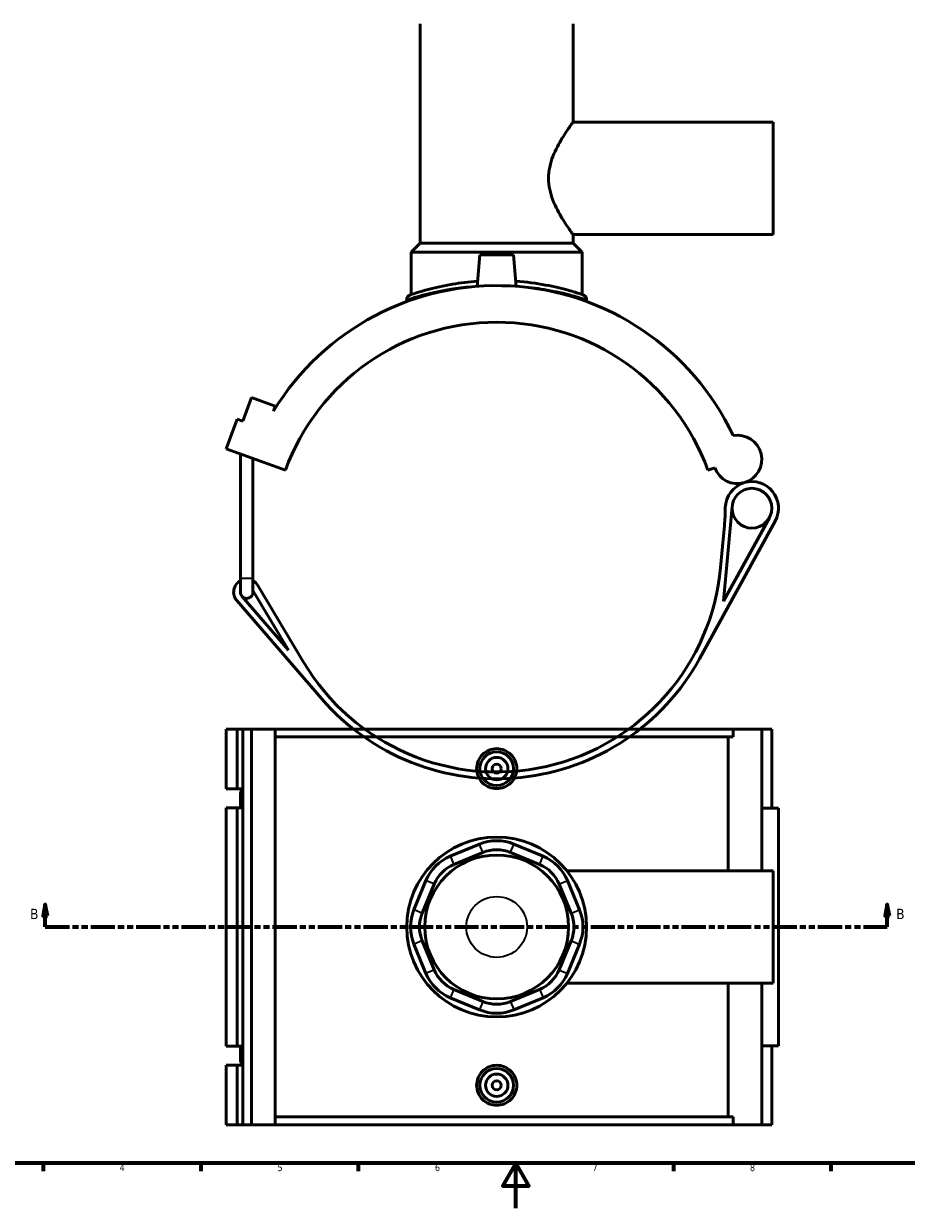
# Model space of a CAD drawing. Header units: millimetres. Extents: x 0 to 898, y -425 to 1012.
# Tile 3 of 6: x 202 to 594, y 0 to 527. Entities that reach past the tile are written whole.
import ezdxf

# ---------------------------------------------------------------- set-up
doc = ezdxf.new("R2010")
doc.units = ezdxf.units.MM
doc.linetypes.add('DOUBLE_DASH_CHAIN', pattern=[1.2403, 0.6614, -0.0827, 0.1654, -0.0827, 0.1654, -0.0827])
for name, color, linetype, lineweight in [('Border (ANSI)', 7, 'Continuous', 70), ('Section Line (ANSI)', 7, 'DOUBLE_DASH_CHAIN', 70), ('Visible (ANSI)', 7, 'Continuous', 50), ('Visible Narrow (ANSI)', 7, 'Continuous', 35)]:
    doc.layers.add(name, color=color, linetype=linetype, lineweight=lineweight)
doc.styles.add('Label Text (ANSI)', font='tahoma.ttf')
doc.styles.add('Note Text (ANSI)', font='tahoma.ttf')

# ---------------------------------------------------------------- blocks, each defined once
blk = doc.blocks.new('Borders Default Border')
at = {"layer": 'Border (ANSI)'}
for p, q in [((210.25, 20), (210.25, 16.55)), ((280.33, 20), (280.33, 16.55)), ((350.42, 20), (350.42, 16.55)), ((490.58, 20), (490.58, 16.55)), ((560.67, 20), (560.67, 16.55))]:
    blk.add_line(p, q, dxfattribs=at)
at = {"layer": 'Border (ANSI)', "flags": 128}
for points in [[(20, 20), (20, 574), (821, 574), (821, 20), (20, 20)], [(420.5, 0), (420.5, 20), (414.73, 10), (426.27, 10), (420.5, 20)]]:
    blk.add_lwpolyline(points, dxfattribs=at)
at = {"layer": 'Border (ANSI)', "color": 230, "true_color": 0xff0080, "char_height": 3.05, "attachment_point": 7, "style": 'Note Text (ANSI)'}
for s, insert in [('4', (244.23, 16.55)), ('5', (314.48, 16.49)), ('6', (384.49, 16.49)), ('7', (454.6, 16.55)), ('8', (524.63, 16.48))]:
    blk.add_mtext(s, dxfattribs=dict(at, insert=insert))
blk = doc.blocks.new('2dTransSection0')
at = {"layer": 'Section Line (ANSI)', "linetype": 'Continuous'}
for p, q in [((211.16, 135.1), (210.16, 130.1)), ((211.16, 130.1), (211.16, 135.1)), ((212.16, 130.1), (211.16, 135.1)), ((585.75, 135.1), (584.75, 130.1)), ((585.75, 130.1), (585.75, 135.1)), ((586.75, 130.1), (585.75, 135.1)), ((210.16, 130.1), (212.16, 130.1)), ((211.16, 125.1), (211.16, 130.1)), ((584.75, 130.1), (586.75, 130.1)), ((585.75, 125.1), (585.75, 130.1)), ((211.16, 125.1), (221.78, 125.1)), ((575.13, 125.1), (585.75, 125.1))]:
    blk.add_line(p, q, dxfattribs=at)
at = {"layer": 'Section Line (ANSI)', "linetype": 'DOUBLE_DASH_CHAIN', "ltscale": 16.303146}
blk.add_line((211.16, 125.1), (585.75, 125.1), dxfattribs=at)
at = {"layer": 'Section Line (ANSI)', "linetype": 'Continuous', "flags": 128}
for points in [[(212.16, 130.1), (211.16, 135.1), (210.16, 130.1), (212.16, 130.1)], [(586.75, 130.1), (585.75, 135.1), (584.75, 130.1), (586.75, 130.1)]]:
    blk.add_lwpolyline(points, dxfattribs=at)
at = {"layer": 'Section Line (ANSI)'}
for points in [[(212.16, 130.1), (211.16, 135.1), (210.16, 130.1), (212.16, 130.1)], [(586.75, 130.1), (585.75, 135.1), (584.75, 130.1), (586.75, 130.1)]]:
    blk.add_solid(points, dxfattribs=at)
at = {"layer": 'Section Line (ANSI)', "char_height": 4.57, "attachment_point": 7, "style": 'Label Text (ANSI)'}
for insert in [(204.41, 128.6), (589.71, 128.6)]:
    blk.add_mtext('B', dxfattribs=dict(at, insert=insert))

msp = doc.modelspace()

# ---------------------------------------------------------------- linework, layer by layer
at = {"layer": 'Visible (ANSI)'}
for p, q in [((377.981, 429.107), (377.981, 526.757)), ((445.981, 483.007), (445.981, 526.757)), ((445.981, 483.007), (534.981, 483.007)), ((534.981, 433.007), (534.981, 483.007)), ((445.981, 433.007), (534.981, 433.007)), ((445.981, 429.107), (445.981, 433.007)), ((377.981, 429.107), (373.981, 425.107)), ((445.981, 429.107), (377.981, 429.107)), ((445.981, 429.107), (449.981, 425.107)), ((449.981, 425.107), (373.981, 425.107)), ((373.981, 406.313), (373.981, 425.107)), ((404.481, 424.007), (403.252, 409.959)), ((419.481, 424.007), (404.481, 424.007)), ((419.481, 424.007), (420.71, 409.959)), ((449.981, 406.313), (449.981, 425.107)), ((371.981, 404.199), (371.981, 403.191)), ((451.981, 404.199), (451.981, 403.191)), ((299.12, 349.984), (302.95, 360.509)), ((302.95, 360.509), (313.475, 356.678)), ((313.475, 356.678), (312.693, 354.53)), ((291.7, 337.786), (296.488, 350.942)), ((296.488, 350.942), (299.12, 349.984)), ((291.7, 337.786), (318.012, 328.209)), ((297.961, 280.167), (297.961, 335.507)), ((303.561, 280.167), (303.561, 333.469)), ((505.95, 328.209), (508.986, 329.314)), ((512.871, 269.949), (516.706, 312.111)), ((502.239, 244.384), (535.897, 305.603)), ((533.268, 307.048), (512.871, 269.949)), ((513.267, 303.609), (511.57, 284.949)), ((297.961, 280.167), (297.961, 274.007)), ((303.561, 274.007), (303.561, 280.167)), ((303.561, 274.778), (319.377, 248.208)), ((326.051, 242.859), (305.745, 276.974)), ((296.375, 270.213), (334.082, 226.622)), ((319.377, 248.208), (298.644, 272.176)), ((291.7, 213.101), (291.7, 186.501)), ((291.7, 213.101), (296.488, 213.101)), ((296.488, 213.101), (299.12, 213.101)), ((296.488, 213.101), (296.488, 186.501)), ((299.12, 213.101), (299.12, 186.501)), ((299.12, 213.101), (302.95, 213.101)), ((302.95, 213.101), (302.95, 37.101)), ((302.95, 213.101), (313.475, 213.101)), ((313.475, 213.101), (313.475, 37.101)), ((313.475, 213.101), (517.16, 213.101)), ((529.875, 213.101), (517.16, 213.101)), ((517.16, 209.581), (517.16, 213.101)), ((534.362, 213.101), (529.875, 213.101)), ((529.875, 213.101), (529.875, 150.101)), ((534.362, 213.101), (534.362, 177.901)), ((517.16, 209.581), (313.475, 209.581)), ((514.949, 150.101), (514.949, 209.581)), ((291.7, 186.501), (296.488, 186.501)), ((296.488, 186.501), (299.12, 186.501)), ((299.12, 186.501), (299.12, 186.329)), ((299.12, 186.329), (299.12, 181.792)), ((297.961, 184.061), (297.961, 178.101)), ((299.12, 181.792), (299.12, 178.101)), ((296.488, 178.101), (291.7, 178.101)), ((291.7, 178.101), (291.7, 72.101)), ((299.12, 178.101), (296.488, 178.101)), ((296.488, 178.101), (296.488, 72.101)), ((299.12, 178.101), (299.12, 72.101)), ((537.362, 177.901), (529.875, 177.901)), ((537.362, 177.901), (537.362, 72.301)), ((404.327, 161.93), (391.35, 156.555)), ((392.881, 152.86), (405.858, 158.235)), ((418.104, 158.235), (431.081, 152.86)), ((432.611, 156.555), (419.634, 161.93)), ((443.206, 150.101), (534.981, 150.101)), ((534.981, 100.101), (534.981, 150.101)), ((380.526, 145.731), (375.151, 132.754)), ((378.847, 131.223), (384.222, 144.2)), ((439.74, 144.2), (445.115, 131.223)), ((448.811, 132.754), (443.435, 145.731)), ((375.151, 117.447), (380.526, 104.47)), ((384.222, 106.001), (378.847, 118.978)), ((445.115, 118.978), (439.74, 106.001)), ((443.435, 104.47), (448.811, 117.447)), ((443.206, 100.101), (534.981, 100.101)), ((514.949, 40.621), (514.949, 100.101)), ((529.875, 100.101), (529.875, 37.101)), ((405.858, 91.966), (392.881, 97.342)), ((431.081, 97.342), (418.104, 91.966)), ((391.35, 93.646), (404.327, 88.271)), ((419.634, 88.271), (432.611, 93.646)), ((291.7, 72.101), (296.488, 72.101)), ((296.488, 72.101), (299.12, 72.101)), ((297.961, 72.101), (297.961, 66.141)), ((299.12, 72.101), (299.12, 68.409)), ((529.875, 72.301), (537.362, 72.301)), ((534.362, 72.301), (534.362, 37.101)), ((296.488, 63.701), (291.7, 63.701)), ((291.7, 63.701), (291.7, 37.101)), ((299.12, 63.701), (296.488, 63.701)), ((296.488, 63.701), (296.488, 37.101)), ((299.12, 68.409), (299.12, 63.872)), ((299.12, 63.872), (299.12, 63.701)), ((299.12, 63.701), (299.12, 37.101)), ((291.7, 37.101), (296.488, 37.101)), ((296.488, 37.101), (299.12, 37.101)), ((299.12, 37.101), (302.95, 37.101)), ((302.95, 37.101), (313.475, 37.101)), ((517.16, 40.621), (313.475, 40.621)), ((313.475, 37.101), (517.16, 37.101)), ((517.16, 37.101), (517.16, 40.621)), ((517.16, 37.101), (529.875, 37.101)), ((529.875, 37.101), (534.362, 37.101))]:
    msp.add_line(p, q, dxfattribs=at)
for centre, radius in [((525.516, 311.31), 8.846), ((411.981, 195.501), 7.5), ((411.981, 195.501), 5), ((411.981, 195.501), 2), ((411.981, 125.101), 40), ((411.981, 125.101), 32), ((411.981, 54.701), 7.5), ((411.981, 54.701), 5), ((411.981, 54.701), 2)]:
    msp.add_circle(centre, radius, dxfattribs=at)
for centre, radius, start, end in [((411.981, 294.007), 116.28, 25.23957, 148.63512), ((373.981, 404.199), 2, 109.02692, 180), ((449.981, 404.199), 2, 0, 70.97308), ((411.981, 294.007), 100, 20, 160), ((519.106, 332.998), 10.769, 200, 100.40992), ((525.516, 311.31), 11.846, 106.46625, 179.30423), ((525.516, 311.31), 11.846, 331.19805, 106.46625), ((413.678, 312.668), 100, 354.8026, 359.30423), ((411.981, 294.007), 100, 210.76245, 354.8026), ((300.761, 274.007), 5.8, 118.86573, 220.86073), ((300.761, 274.007), 2.8, 180, 220.86073), ((300.761, 274.007), 2.8, 220.86073, 0), ((300.761, 274.007), 5.8, 30.76245, 61.13427), ((411.981, 294.007), 103, 220.86073, 331.19805), ((300.761, 184.061), 2.8, 125.89695, 234.10305), ((411.981, 143.453), 20, 67.5, 112.5), ((411.981, 143.453), 16, 67.5, 112.5), ((399.004, 138.077), 20, 112.5, 157.5), ((399.004, 138.077), 16, 112.5, 157.5), ((424.958, 138.077), 16, 22.5, 67.5), ((424.958, 138.077), 20, 22.5, 67.5), ((393.629, 125.101), 20, 157.5, 202.5), ((430.333, 125.101), 20, 337.5, 22.5), ((393.629, 125.101), 16, 157.5, 202.5), ((430.333, 125.101), 16, 337.5, 22.5), ((399.004, 112.124), 16, 202.5, 247.5), ((424.958, 112.124), 16, 292.5, 337.5), ((399.004, 112.124), 20, 202.5, 247.5), ((424.958, 112.124), 20, 292.5, 337.5), ((411.981, 106.748), 16, 247.5, 292.5), ((411.981, 106.748), 20, 247.5, 292.5), ((300.761, 66.141), 2.8, 125.89695, 234.10305)]:
    msp.add_arc(centre, radius, start, end, dxfattribs=at)
for points, knots in [([(445.981, 433.007), (445.981, 433.007), (445.86, 433.171), (445.374, 433.838), (445.01, 434.341), (444.091, 435.64), (443.537, 436.438), (442.327, 438.25), (441.672, 439.264), (440.363, 441.415), (439.657, 442.636), (438.272, 445.298), (437.594, 446.738), (436.411, 449.774), (435.907, 451.373), (435.212, 454.654), (435.024, 456.336), (435.024, 459.679), (435.212, 461.361), (435.907, 464.641), (436.411, 466.241), (437.594, 469.277), (438.272, 470.717), (439.657, 473.378), (440.363, 474.599), (441.672, 476.75), (442.327, 477.764), (443.537, 479.577), (444.091, 480.375), (445.01, 481.674), (445.374, 482.177), (445.86, 482.843), (445.981, 483.007), (445.981, 483.007)], [3.9737484, 3.9737484, 3.9737484, 3.9737484, 4.4657621, 4.4657621, 4.9577757, 4.9577757, 5.4497893, 5.4497893, 5.941803, 5.941803, 6.4432265, 6.4432265, 6.9446499, 6.9446499, 7.4460734, 7.4460734, 7.9474968, 7.9474968, 8.4489203, 8.4489203, 8.9503438, 8.9503438, 9.4517672, 9.4517672, 9.9531907, 9.9531907, 10.4452043, 10.4452043, 10.937218, 10.937218, 11.4292316, 11.4292316, 11.9212453, 11.9212453, 11.9212453, 11.9212453]), ([(403.454, 412.26), (399.552, 411.977), (395.801, 411.509), (388.192, 410.234), (384.495, 409.379), (377.696, 407.571), (375.059, 406.678), (373.535, 406.162), (373.331, 406.093), (373.332, 406.093)], [19.0924088, 19.0924088, 19.0924088, 19.0924088, 20.2890617, 20.2890617, 21.7530386, 21.7530386, 23.6285834, 23.6285834, 24.3156411, 24.3156411, 24.3156411, 24.3156411]), ([(450.633, 406.09), (450.633, 406.09), (450.128, 406.268), (447.979, 406.977), (446.143, 407.566), (441.042, 408.985), (437.624, 409.83), (429.726, 411.301), (425.23, 411.918), (420.508, 412.26)], [12.1578261, 12.1578261, 12.1578261, 12.1578261, 13.2294026, 13.2294026, 14.4998145, 14.4998145, 15.9331831, 15.9331831, 17.3810708, 17.3810708, 17.3810708, 17.3810708]), ([(420.911, 195.501), (420.911, 194.38), (420.686, 193.186), (419.772, 190.991), (419.083, 189.99), (417.496, 188.412), (416.492, 187.729), (414.294, 186.823), (413.1, 186.601), (410.861, 186.601), (409.667, 186.823), (407.469, 187.729), (406.466, 188.412), (404.879, 189.99), (404.19, 190.991), (403.276, 193.186), (403.05, 194.38), (403.05, 196.621), (403.276, 197.815), (404.19, 200.01), (404.879, 201.011), (406.466, 202.589), (407.469, 203.272), (409.667, 204.178), (410.861, 204.4), (413.1, 204.4), (414.294, 204.178), (416.492, 203.272), (417.496, 202.589), (419.083, 201.011), (419.772, 200.01), (420.686, 197.815), (420.911, 196.621), (420.911, 195.501)], [0, 0, 0, 0, 0.3361021, 0.3361021, 0.6722043, 0.6722043, 1.0080416, 1.0080416, 1.3438789, 1.3438789, 1.6797163, 1.6797163, 2.0155536, 2.0155536, 2.3516557, 2.3516557, 2.6877579, 2.6877579, 3.02386, 3.02386, 3.3599622, 3.3599622, 3.6957995, 3.6957995, 4.0316368, 4.0316368, 4.3674742, 4.3674742, 4.7033115, 4.7033115, 5.0394136, 5.0394136, 5.3755158, 5.3755158, 5.3755158, 5.3755158]), ([(420.911, 54.701), (420.911, 53.58), (420.686, 52.386), (419.772, 50.191), (419.083, 49.19), (417.496, 47.612), (416.492, 46.929), (414.294, 46.023), (413.1, 45.801), (410.861, 45.801), (409.667, 46.023), (407.469, 46.929), (406.466, 47.612), (404.879, 49.19), (404.19, 50.191), (403.276, 52.386), (403.05, 53.58), (403.05, 54.701), (403.05, 55.821), (403.276, 57.015), (404.19, 59.21), (404.879, 60.211), (406.466, 61.789), (407.469, 62.472), (409.667, 63.378), (410.861, 63.6), (413.1, 63.6), (414.294, 63.378), (416.492, 62.472), (417.496, 61.789), (419.083, 60.211), (419.772, 59.21), (420.686, 57.015), (420.911, 55.821), (420.911, 54.701)], [2.6877579, 2.6877579, 2.6877579, 2.6877579, 3.02386, 3.02386, 3.3599622, 3.3599622, 3.6957995, 3.6957995, 4.0316368, 4.0316368, 4.3674742, 4.3674742, 4.7033115, 4.7033115, 5.0394136, 5.0394136, 5.3755158, 5.3755158, 5.3755158, 5.7116179, 5.7116179, 6.04772, 6.04772, 6.3835574, 6.3835574, 6.7193947, 6.7193947, 7.055232, 7.055232, 7.3910694, 7.3910694, 7.7271715, 7.7271715, 8.0632736, 8.0632736, 8.0632736, 8.0632736])]:
    msp.add_open_spline(points, degree=3, knots=knots, dxfattribs=at)
at = {"layer": 'Visible Narrow (ANSI)'}
for p, q in [((297.996, 280.167), (303.527, 280.167)), ((405.781, 158.42), (404.404, 161.745)), ((418.18, 158.42), (419.558, 161.745)), ((391.427, 156.37), (392.804, 153.044)), ((431.157, 153.044), (432.535, 156.37)), ((384.037, 144.277), (380.711, 145.655)), ((439.925, 144.277), (443.251, 145.655)), ((378.662, 131.3), (375.336, 132.678)), ((445.3, 131.3), (448.626, 132.678)), ((378.662, 118.901), (375.336, 117.523)), ((445.3, 118.901), (448.626, 117.523)), ((384.037, 105.924), (380.711, 104.546)), ((439.925, 105.924), (443.251, 104.546)), ((392.804, 97.157), (391.427, 93.831)), ((431.157, 97.157), (432.535, 93.831)), ((405.781, 91.782), (404.404, 88.456)), ((418.18, 91.782), (419.558, 88.456))]:
    msp.add_line(p, q, dxfattribs=at)
msp.add_circle((411.981, 125.101), 13.504, dxfattribs=at)
msp.add_arc((449.981, 404.199), 2, 3.54865, 67.42443, dxfattribs=at)
for points, knots in [([(372.076, 404.232), (372.175, 404.264), (372.356, 404.322), (373.772, 404.777), (376.5, 405.655), (383.536, 407.432), (387.363, 408.273), (394.498, 409.41), (397.514, 409.79), (400.652, 410.068)], [-24.0538693, -24.0538693, -24.0538693, -24.0538693, -23.6285834, -23.6285834, -21.7530386, -21.7530386, -20.2890617, -20.2890617, -19.3419785, -19.3419785, -19.3419785, -19.3419785]), ([(423.31, 410.068), (427.28, 409.717), (431.052, 409.197), (438.518, 407.876), (442.055, 407.045), (447.334, 405.651), (449.234, 405.071), (451.209, 404.452), (451.696, 404.293), (451.888, 404.23)], [-17.1315005, -17.1315005, -17.1315005, -17.1315005, -15.9331831, -15.9331831, -14.4998145, -14.4998145, -13.2294026, -13.2294026, -12.4195984, -12.4195984, -12.4195984, -12.4195984])]:
    msp.add_open_spline(points, degree=3, knots=knots, dxfattribs=at)

# ---------------------------------------------------------------- block references
msp.add_blockref('Borders Default Border', (0, 0))
at = {"layer": 'Section Line (ANSI)'}
msp.add_blockref('2dTransSection0', (0, 0), dxfattribs=at)

doc.saveas('drawing.dxf')
